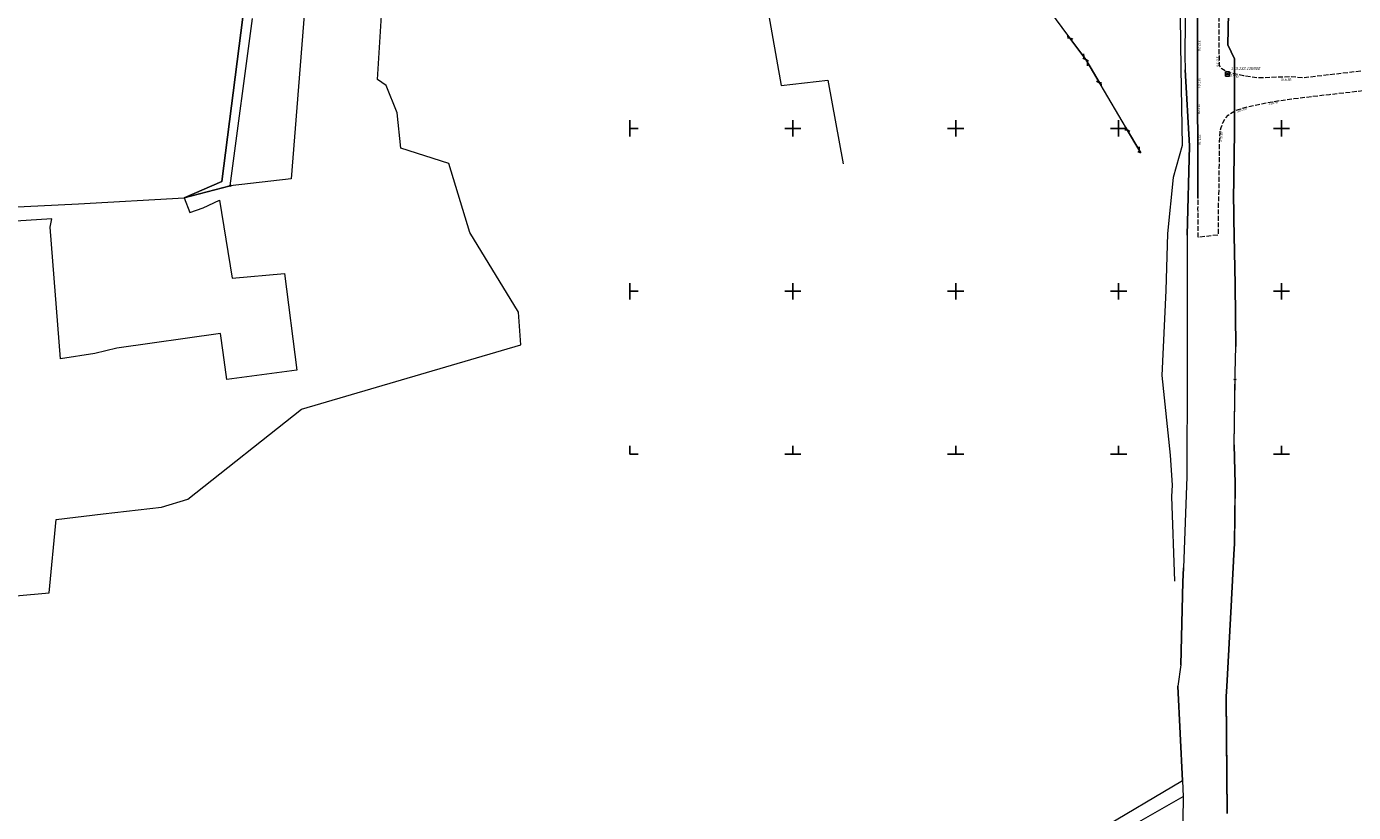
# Model space of a CAD drawing. Header units: metres. Extents: x 7423100 to 7431699, y 5527887 to 5533362.
# Tile 60 of 114: x 7428215 to 7428622, y 5529390 to 5529631. Entities that reach past the tile are written whole.
import ezdxf
from ezdxf.enums import TextEntityAlignment as Align

# ---------------------------------------------------------------- set-up
doc = ezdxf.new("R2010")
doc.units = ezdxf.units.M
doc.header["$MEASUREMENT"] = 0
for name, pattern in [('1.5_0.5', [2, 1.5, -0.5]), ('219-500', [0]), ('sutp_500', [0])]:
    doc.linetypes.add(name, pattern=pattern)
doc.layers.get('0').update_dxf_attribs({"color": 2, "linetype": 'CONTINUOUS', "lineweight": 5})
for name, color, linetype in [('202-punkt graniczny', 7, 'CONTINUOUS'), ('203-punkt graniczny', 7, 'CONTINUOUS'), ('218-kontur użytku gruntowego', 7, 'CONTINUOUS'), ('219-działka ewidencyjna', 7, 'CONTINUOUS'), ('jezdnia', 7, 'CONTINUOUS'), ('krawężnik', 7, 'CONTINUOUS'), ('pikieta sztuczna', 7, 'CONTINUOUS'), ('pikieta sztuczna-Atr2', 7, 'CONTINUOUS'), ('przewód gazowy', 7, 'CONTINUOUS'), ('przewód kanalizacyjny', 7, 'CONTINUOUS'), ('przewód telekomunikacyjny napowietrzny', 7, 'CONTINUOUS'), ('Szczegółowa osnowa geodezyjna pozioma', 7, 'CONTINUOUS'), ('Szczegółowa osnowa geodezyjna pozioma-Atr103', 7, 'CONTINUOUS'), ('Wstawianie ramki sekcyjnej z opisem', 7, 'CONTINUOUS')]:
    doc.layers.add(name, color=color, linetype=linetype)
doc.styles.get("Standard").update_dxf_attribs({"font": 'Working1250.shx', "width": 0.75})

# ---------------------------------------------------------------- blocks, each defined once
blk = doc.blocks.new('203')
at = {"linetype": 'Continuous', "lineweight": 0}
h = blk.add_hatch(color=0, dxfattribs=at)
edge = h.paths.add_edge_path()
edge.add_arc((0, 0), 0.045, 0, 360)
blk = doc.blocks.new('202')
at = {"color": 0, "linetype": 'Continuous', "lineweight": 0}
blk.add_circle((0, 0), 0.25, dxfattribs=at)
blk = doc.blocks.new('SUTP')
at = {"color": 0, "linetype": 'Continuous'}
for p, q in [((0, 0), (0.866, 0.5)), ((0, 0), (9.232, 0)), ((1.866, -0.5), (1, 0)), ((7.366, -0.5), (8.232, 0)), ((9.232, 0), (8.366, 0.5))]:
    blk.add_line(p, q, dxfattribs=at)
blk = doc.blocks.new('PW01')
at = {"linetype": 'Continuous', "lineweight": 13}
h = blk.add_hatch(color=0, dxfattribs=at)
edge = h.paths.add_edge_path()
edge.add_arc((0, 0), 0.045, 0, 360)
blk = doc.blocks.new('OSSP')
at = {"color": 0}
for p, q in [((-0.626, 0.625), (-0.626, -0.625)), ((-0.626, 0.625), (-0.626, -0.625)), ((0.624, 0.625), (-0.626, 0.625)), ((0.624, 0.625), (-0.626, 0.625)), ((0.3, 0), (-0.3, 0)), ((0.3, 0), (-0.3, 0)), ((0, -0.3), (0, 0.3)), ((0, -0.3), (0, 0.3)), ((0.624, -0.625), (0.624, 0.625)), ((0.624, -0.625), (0.624, 0.625)), ((-0.626, -0.625), (0.624, -0.625)), ((-0.626, -0.625), (0.624, -0.625))]:
    blk.add_line(p, q, dxfattribs=at)
blk = doc.blocks.new('RAMKA500K')
at = {"color": 0}
for p, q in [((0, 247.5), (0, 250)), ((0, 250), (2.5, 250)), ((47.5, 250), (52.5, 250)), ((50, 247.5), (50, 250)), ((97.5, 250), (102.5, 250)), ((100, 247.5), (100, 250)), ((147.5, 250), (152.5, 250)), ((150, 247.5), (150, 250)), ((197.5, 250), (202.5, 250)), ((200, 247.5), (200, 250)), ((247.5, 250), (252.5, 250)), ((250, 247.5), (250, 250)), ((297.5, 250), (302.5, 250)), ((300, 247.5), (300, 250)), ((347.5, 250), (352.5, 250)), ((350, 247.5), (350, 250)), ((397.5, 250), (400, 250)), ((400, 247.5), (400, 250)), ((0, 197.5), (0, 202.5)), ((0, 200), (2.5, 200)), ((47.5, 200), (52.5, 200)), ((50, 197.5), (50, 202.5)), ((97.5, 200), (102.5, 200)), ((100, 197.5), (100, 202.5)), ((147.5, 200), (152.5, 200)), ((150, 197.5), (150, 202.5)), ((197.5, 200), (202.5, 200)), ((200, 197.5), (200, 202.5)), ((247.5, 200), (252.5, 200)), ((250, 197.5), (250, 202.5)), ((297.5, 200), (302.5, 200)), ((300, 197.5), (300, 202.5)), ((347.5, 200), (352.5, 200)), ((350, 197.5), (350, 202.5)), ((397.5, 200), (400, 200)), ((400, 197.5), (400, 202.5)), ((0, 147.5), (0, 152.5)), ((50, 147.5), (50, 152.5)), ((100, 147.5), (100, 152.5)), ((150, 147.5), (150, 152.5)), ((200, 147.5), (200, 152.5)), ((250, 147.5), (250, 152.5)), ((300, 147.5), (300, 152.5)), ((350, 147.5), (350, 152.5)), ((400, 147.5), (400, 152.5)), ((0, 150), (2.5, 150)), ((47.5, 150), (52.5, 150)), ((97.5, 150), (102.5, 150)), ((147.5, 150), (152.5, 150)), ((197.5, 150), (202.5, 150)), ((247.5, 150), (252.5, 150)), ((297.5, 150), (302.5, 150)), ((347.5, 150), (352.5, 150)), ((397.5, 150), (400, 150)), ((0, 97.5), (0, 102.5)), ((50, 97.5), (50, 102.5)), ((100, 97.5), (100, 102.5)), ((150, 97.5), (150, 102.5)), ((200, 97.5), (200, 102.5)), ((250, 97.5), (250, 102.5)), ((300, 97.5), (300, 102.5)), ((350, 97.5), (350, 102.5)), ((400, 97.5), (400, 102.5)), ((0, 100), (2.5, 100)), ((47.5, 100), (52.5, 100)), ((97.5, 100), (102.5, 100)), ((147.5, 100), (152.5, 100)), ((197.5, 100), (202.5, 100)), ((247.5, 100), (252.5, 100)), ((297.5, 100), (302.5, 100)), ((347.5, 100), (352.5, 100)), ((397.5, 100), (400, 100)), ((0, 47.5), (0, 52.5)), ((0, 50), (2.5, 50)), ((47.5, 50), (52.5, 50)), ((50, 47.5), (50, 52.5)), ((97.5, 50), (102.5, 50)), ((100, 47.5), (100, 52.5)), ((147.5, 50), (152.5, 50)), ((150, 47.5), (150, 52.5)), ((197.5, 50), (202.5, 50)), ((200, 47.5), (200, 52.5)), ((247.5, 50), (252.5, 50)), ((250, 47.5), (250, 52.5)), ((297.5, 50), (302.5, 50)), ((300, 47.5), (300, 52.5)), ((347.5, 50), (352.5, 50)), ((350, 47.5), (350, 52.5)), ((397.5, 50), (400, 50)), ((400, 47.5), (400, 52.5)), ((0, 0), (0, 2.5)), ((0, 0), (2.5, 0)), ((47.5, 0), (52.5, 0)), ((50, 0), (50, 2.5)), ((97.5, 0), (102.5, 0)), ((100, 0), (100, 2.5)), ((147.5, 0), (152.5, 0)), ((150, 0), (150, 2.5)), ((197.5, 0), (202.5, 0)), ((200, 0), (200, 2.5)), ((247.5, 0), (252.5, 0)), ((250, 0), (250, 2.5)), ((297.5, 0), (302.5, 0)), ((300, 0), (300, 2.5)), ((347.5, 0), (352.5, 0)), ((350, 0), (350, 2.5)), ((397.5, 0), (400, 0)), ((400, 0), (400, 2.5))]:
    blk.add_line(p, q, dxfattribs=at)

msp = doc.modelspace()

# ---------------------------------------------------------------- linework, layer by layer
at = {"layer": '218-kontur użytku gruntowego', "color": 3, "linetype": 'Continuous', "lineweight": 18, "flags": 128}
for points in [[(7428570.6, 5529654.72), (7428570.3, 5529622.31)], [(7428301.04, 5529647.78), (7428295.98, 5529584.52)], [(7428583.57, 5529625.63), (7428584.05, 5529650.03)], [(7428322.51, 5529614.97), (7428323.91, 5529637.95)], [(7428281.17, 5529634.12), (7428274.72, 5529583.71)], [(7428274.72, 5529583.71), (7428281.17, 5529634.12)], [(7428277.33, 5529582.39), (7428284.15, 5529633.74)], [(7428570.3, 5529622.31), (7428570.4, 5529617.95)], [(7428585.52, 5529621.35), (7428583.57, 5529625.63)], [(7428585.53, 5529598.94), (7428585.52, 5529621.35)], [(7428325.19, 5529613.13), (7428322.51, 5529614.97)], [(7428570.4, 5529617.95), (7428571.75, 5529594.63)], [(7428328.52, 5529604.72), (7428325.19, 5529613.13)], [(7428329.7, 5529593.92), (7428328.52, 5529604.72)], [(7428585.31, 5529577.96), (7428585.53, 5529598.94)], [(7428344.39, 5529589.24), (7428329.7, 5529593.92)], [(7428571.75, 5529594.63), (7428571.01, 5529567.24)], [(7428350.86, 5529568.06), (7428344.39, 5529589.24)], [(7428274.72, 5529583.71), (7428263.13, 5529578.67)], [(7428263.13, 5529578.67), (7428274.72, 5529583.71)], [(7428263.13, 5529578.67), (7428277.33, 5529582.39)], [(7428277.33, 5529582.39), (7428263.13, 5529578.67)], [(7428295.98, 5529584.52), (7428277.33, 5529582.39)], [(7428230.73, 5529576.83), (7428263.13, 5529578.67)], [(7428263.13, 5529578.67), (7428264.89, 5529574.19)], [(7428269.02, 5529575.64), (7428274, 5529577.92)], [(7428274, 5529577.92), (7428277.87, 5529554.01)], [(7428585.35, 5529575.42), (7428585.31, 5529577.96)], [(7428174.33, 5529574.06), (7428230.73, 5529576.83)], [(7428264.89, 5529574.19), (7428269.02, 5529575.64)], [(7428585.4, 5529572.16), (7428585.35, 5529575.42)], [(7428222.59, 5529572.2), (7428195.5, 5529570.46)], [(7428222.06, 5529569.64), (7428222.59, 5529572.2)], [(7428225.23, 5529529.24), (7428222.06, 5529569.64)], [(7428585.73, 5529552.08), (7428585.4, 5529572.16)], [(7428365.76, 5529543.55), (7428350.86, 5529568.06)], [(7428571.01, 5529567.24), (7428571.05, 5529525.19)], [(7428277.87, 5529554.01), (7428293.94, 5529555.46)], [(7428293.94, 5529555.46), (7428297.71, 5529525.78)], [(7428585.97, 5529533.02), (7428585.73, 5529552.08)], [(7428366.46, 5529533.59), (7428365.76, 5529543.55)], [(7428274.3, 5529537.02), (7428242.5, 5529532.54)], [(7428275.1, 5529531.19), (7428274.3, 5529537.02)], [(7428242.5, 5529532.54), (7428235.76, 5529530.89)], [(7428299.23, 5529513.81), (7428366.46, 5529533.59)], [(7428585.8, 5529524.93), (7428585.97, 5529533.02)], [(7428235.76, 5529530.89), (7428225.23, 5529529.24)], [(7428276.23, 5529522.92), (7428275.1, 5529531.19)], [(7428297.71, 5529525.78), (7428276.23, 5529522.92)], [(7428571.05, 5529525.19), (7428570.93, 5529493.02)], [(7428585.74, 5529522.9), (7428585.8, 5529524.93)], [(7428585.71, 5529520.24), (7428585.74, 5529522.9)], [(7428585.5, 5529502.82), (7428585.67, 5529516.66)], [(7428585.67, 5529516.66), (7428585.71, 5529520.24)], [(7428264.34, 5529486.16), (7428299.23, 5529513.81)], [(7428585.76, 5529490.91), (7428585.5, 5529502.82)], [(7428570.93, 5529493.02), (7428569.9, 5529465.08)], [(7428585.53, 5529472.56), (7428585.73, 5529488.19)], [(7428585.73, 5529488.19), (7428585.76, 5529490.91)], [(7428238.36, 5529481.61), (7428256.24, 5529483.65)], [(7428256.24, 5529483.65), (7428264.34, 5529486.16)], [(7428221.78, 5529457.37), (7428223.89, 5529479.96)], [(7428223.89, 5529479.96), (7428238.36, 5529481.61)], [(7428585.32, 5529469.13), (7428585.53, 5529472.56)], [(7428584.5, 5529453.28), (7428585.32, 5529469.13)], [(7428569.9, 5529465.08), (7428569.74, 5529460.74)], [(7428569.74, 5529460.74), (7428569.05, 5529435.26)], [(7428052.31, 5529442.19), (7428221.78, 5529457.37)], [(7428583.2, 5529428.67), (7428584.5, 5529453.28)], [(7428569.05, 5529435.26), (7428568.18, 5529428.79)], [(7428568.18, 5529428.79), (7428569.63, 5529399.72)], [(7428583.04, 5529425.61), (7428583.2, 5529428.67)], [(7428583.12, 5529413.13), (7428583.04, 5529425.61)], [(7428583.3, 5529389.65), (7428583.12, 5529413.13)], [(7428569.63, 5529399.72), (7428543.77, 5529384.36)], [(7428545.49, 5529380.97), (7428569.77, 5529394.87)], [(7428569.77, 5529394.87), (7428569.24, 5529351.73)]]:
    msp.add_lwpolyline(points, dxfattribs=at)
at = {"layer": '219-działka ewidencyjna', "color": 7, "linetype": '219-500', "lineweight": 18, "flags": 128}
for points in [[(7428570.6, 5529654.72), (7428570.3, 5529622.31)], [(7428584.05, 5529650.03), (7428583.57, 5529625.63)], [(7428281.17, 5529634.12), (7428274.72, 5529583.71)], [(7428277.33, 5529582.39), (7428284.15, 5529633.74)], [(7428570.3, 5529622.31), (7428570.4, 5529617.95)], [(7428583.57, 5529625.63), (7428585.52, 5529621.35)], [(7428585.52, 5529621.35), (7428585.53, 5529598.94)], [(7428571.75, 5529594.63), (7428570.4, 5529617.95)], [(7428585.53, 5529598.94), (7428585.31, 5529577.96)], [(7428571.01, 5529567.24), (7428571.75, 5529594.63)], [(7428263.13, 5529578.67), (7428274.72, 5529583.71)], [(7428263.13, 5529578.67), (7428277.33, 5529582.39)], [(7428585.31, 5529577.96), (7428585.35, 5529575.42)], [(7428585.35, 5529575.42), (7428585.4, 5529572.16)], [(7428585.4, 5529572.16), (7428585.73, 5529552.08)], [(7428571.01, 5529567.24), (7428571.05, 5529525.19)], [(7428585.73, 5529552.08), (7428585.97, 5529533.02)], [(7428585.8, 5529524.93), (7428585.97, 5529533.02)], [(7428571.05, 5529525.19), (7428570.93, 5529493.02)], [(7428585.74, 5529522.9), (7428585.8, 5529524.93)], [(7428585.5, 5529502.82), (7428585.74, 5529522.9)], [(7428585.5, 5529502.82), (7428585.76, 5529490.91)], [(7428570.93, 5529493.02), (7428569.9, 5529465.08)], [(7428585.76, 5529490.91), (7428585.53, 5529472.56)], [(7428585.53, 5529472.56), (7428585.32, 5529469.13)], [(7428585.32, 5529469.13), (7428584.5, 5529453.28)], [(7428569.74, 5529460.74), (7428569.9, 5529465.08)], [(7428569.05, 5529435.26), (7428569.74, 5529460.74)], [(7428584.5, 5529453.28), (7428583.2, 5529428.67)], [(7428569.05, 5529435.26), (7428568.18, 5529428.79)], [(7428569.63, 5529399.72), (7428568.18, 5529428.79)], [(7428583.2, 5529428.67), (7428583.04, 5529425.61)], [(7428583.04, 5529425.61), (7428583.3, 5529389.65)], [(7428569.63, 5529399.72), (7428569.77, 5529394.87)], [(7428569.77, 5529394.87), (7428569.24, 5529351.73)]]:
    msp.add_lwpolyline(points, dxfattribs=at)
at = {"layer": 'jezdnia', "color": 7, "linetype": '1.5_0.5', "lineweight": 18, "flags": 128}
msp.add_lwpolyline([(7428749.74, 5529629.12), (7428745.97, 5529628.93), (7428745.08, 5529628.9), (7428730.71, 5529627.97), (7428726.85, 5529627.73), (7428719.83, 5529627.29), (7428715.2, 5529627.01), (7428707.05, 5529626.4), (7428701.3, 5529625.89), (7428688.2, 5529624.7), (7428682.57, 5529624.18), (7428669.16, 5529622.79), (7428660.16, 5529621.76), (7428652.78, 5529620.87), (7428650.62, 5529620.53), (7428644.44, 5529619.74), (7428633.96, 5529618.66), (7428606.69, 5529615.51), (7428602.86, 5529615.84), (7428593.06, 5529615.47), (7428588.3, 5529616.11), (7428583.78, 5529617.16), (7428581.7, 5529618.24), (7428580.94, 5529619.32), (7428580.76, 5529640.44), (7428580.85, 5529641), (7428580.86, 5529647.98), (7428580.93, 5529655.59), (7428581.17, 5529667.58), (7428581.72, 5529687.04), (7428582.85, 5529713.23), (7428583.06, 5529719.38), (7428584.12, 5529738.25), (7428584.62, 5529745.55), (7428585.82, 5529762.72), (7428586.16, 5529768.17), (7428587.34, 5529788), (7428587.7, 5529798.11), (7428581.67, 5529798.27), (7428580.91, 5529784.94), (7428578.84, 5529753.1), (7428577.18, 5529727.56), (7428576.99, 5529720.44), (7428576.78, 5529719.65), (7428576.47, 5529718.18), (7428576.19, 5529710.14), (7428575.81, 5529700.94), (7428575.39, 5529686.38), (7428574.76, 5529669.31), (7428574.52, 5529655.41), (7428574.26, 5529644.54), (7428574.25, 5529638.35), (7428574.24, 5529623.9), (7428574.24, 5529617.59), (7428574.23, 5529615.92), (7428574.24, 5529607.58), (7428574.28, 5529594.8), (7428574.35, 5529578.53), (7428574.26, 5529575.31), (7428574.32, 5529566.67), (7428580.67, 5529567.35), (7428580.64, 5529575.18), (7428580.86, 5529582.81), (7428580.97, 5529595.75), (7428581.13, 5529598.76), (7428581.46, 5529600.31), (7428581.98, 5529601.66), (7428582.69, 5529602.96), (7428583.65, 5529604.05), (7428584.81, 5529604.92), (7428586.11, 5529605.57), (7428588.02, 5529606.19), (7428589.98, 5529606.72), (7428592.9, 5529607.37), (7428595.85, 5529607.96), (7428598.8, 5529608.44), (7428603.76, 5529609.16), (7428605.76, 5529609.38), (7428614.68, 5529610.43), (7428628.62, 5529612.02), (7428643.51, 5529613.78), (7428650.43, 5529614.58), (7428659.42, 5529615.64), (7428666.35, 5529616.42), (7428674.32, 5529617.24), (7428683.27, 5529618.1), (7428694.23, 5529619.13), (7428701.2, 5529619.78), (7428706.21, 5529620.18), (7428715.14, 5529620.85), (7428726.12, 5529621.5), (7428739.1, 5529622.36), (7428748.07, 5529622.9), (7428778.02, 5529624.83), (7428790.4, 5529625.66), (7428800.03, 5529626.33), (7428810.03, 5529627.1), (7428814, 5529627.46), (7428818.98, 5529628.06), (7428824.9, 5529629.02), (7428828.86, 5529629.73), (7428837.69, 5529631.46), (7428845.57, 5529633.02), (7428854.38, 5529634.82), (7428854.59, 5529640.92), (7428842.27, 5529638.37), (7428828.23, 5529635.7), (7428816.75, 5529633.79), (7428813.93, 5529633.63), (7428808.63, 5529633.15), (7428798.02, 5529632.3), (7428787.53, 5529631.6), (7428779.88, 5529631.04), (7428775.22, 5529630.73), (7428774.26, 5529630.64), (7428766.55, 5529630.15), (7428762.9, 5529629.92), (7428752.24, 5529629.35), (7428751.35, 5529629.23)], close=True, dxfattribs=at)
at = {"layer": 'krawężnik', "color": 7, "linetype": 'Continuous', "lineweight": 25, "flags": 128}
msp.add_lwpolyline([(7428574.35, 5529578.53), (7428574.28, 5529594.8), (7428574.24, 5529607.58), (7428574.23, 5529615.92), (7428574.24, 5529617.59), (7428574.24, 5529623.9), (7428574.25, 5529638.35), (7428574.26, 5529644.54), (7428574.52, 5529655.41), (7428574.76, 5529669.31), (7428575.39, 5529686.38), (7428575.81, 5529700.94), (7428576.19, 5529710.14), (7428576.47, 5529718.18)], dxfattribs=at)
at = {"layer": 'przewód gazowy', "color": 52, "linetype": 'Continuous', "lineweight": 18, "flags": 128}
msp.add_lwpolyline([(7428568.18, 5529725.11), (7428567.29, 5529723.35), (7428559.56, 5529707.61), (7428566.52, 5529702.22), (7428567.14, 5529692.02), (7428568.19, 5529664.97), (7428568.88, 5529634.11), (7428569.09, 5529618.35), (7428569.46, 5529594.69), (7428566.71, 5529584.89), (7428564.99, 5529567.77), (7428564.53, 5529550.27), (7428563.26, 5529524.13), (7428565.84, 5529499.64), (7428566.41, 5529490.48), (7428566.24, 5529486.96), (7428567.11, 5529461)], dxfattribs=at)
at = {"layer": 'przewód kanalizacyjny', "color": 34, "linetype": 'Continuous', "lineweight": 18, "flags": 128}
msp.add_lwpolyline([(7428556.14, 5529727.2), (7428549.45, 5529727.79), (7428547.06, 5529727.71), (7428541.14, 5529724.57), (7428507.92, 5529711.29), (7428478.84, 5529701.31), (7428464.46, 5529697.08), (7428433.76, 5529688.27), (7428440.43, 5529647.31), (7428446.44, 5529613.12), (7428460.76, 5529614.76), (7428465.5, 5529589.14)], dxfattribs=at)
at = {"layer": 'przewód telekomunikacyjny napowietrzny', "color": 30, "linetype": 'sutp_500', "lineweight": 18, "flags": 128}
for points in [[(7428539.91, 5529621.11), (7428509.14, 5529662.86)], [(7428556.79, 5529592.44), (7428539.91, 5529621.11)]]:
    msp.add_lwpolyline(points, dxfattribs=at)

# ---------------------------------------------------------------- block references
at = {"layer": '202-punkt graniczny', "color": 7, "linetype": 'Continuous', "lineweight": 18}
for p in [(7428277.33, 5529582.39), (7428585.74, 5529522.9)]:
    msp.add_blockref('202', p, dxfattribs=at)
at = {"layer": '203-punkt graniczny', "color": 7, "linetype": 'Continuous', "lineweight": 18}
for p in [(7428570.3, 5529622.31), (7428583.57, 5529625.63), (7428585.52, 5529621.35), (7428570.4, 5529617.95), (7428585.53, 5529598.94), (7428571.75, 5529594.63), (7428274.72, 5529583.71), (7428263.13, 5529578.67), (7428585.31, 5529577.96), (7428585.35, 5529575.42), (7428585.4, 5529572.16), (7428571.01, 5529567.24), (7428585.73, 5529552.08), (7428585.97, 5529533.02), (7428571.05, 5529525.19), (7428585.8, 5529524.93), (7428585.5, 5529502.82), (7428570.93, 5529493.02), (7428585.76, 5529490.91), (7428585.53, 5529472.56), (7428585.32, 5529469.13), (7428569.9, 5529465.08), (7428569.74, 5529460.74), (7428584.5, 5529453.28), (7428569.05, 5529435.26), (7428568.18, 5529428.79), (7428583.2, 5529428.67), (7428583.04, 5529425.61), (7428569.63, 5529399.72), (7428569.77, 5529394.87)]:
    msp.add_blockref('203', p, dxfattribs=at)
at = {"layer": 'pikieta sztuczna', "color": 7, "linetype": 'Continuous', "lineweight": 13}
for p in [(7428574.24, 5529623.9), (7428580.94, 5529619.32), (7428574.23, 5529615.92), (7428583.78, 5529617.16), (7428602.86, 5529615.84), (7428574.24, 5529607.58), (7428595.85, 5529607.96), (7428586.11, 5529605.57), (7428574.28, 5529594.8), (7428580.97, 5529595.75)]:
    msp.add_blockref('PW01', p, dxfattribs=at)
at = {"layer": 'przewód telekomunikacyjny napowietrzny', "color": 30, "linetype": 'Continuous', "lineweight": 18}
for p, rotation in [((7428539.91, 5529621.11), 126.39), ((7428539.91, 5529621.11), 300.488), ((7428556.79, 5529592.44), 120.488)]:
    msp.add_blockref('SUTP', p, dxfattribs=dict(at, rotation=rotation))
at = {"layer": 'Szczegółowa osnowa geodezyjna pozioma', "color": 7, "linetype": 'Continuous', "lineweight": 18}
msp.add_blockref('OSSP', (7428583.41, 5529616.69), dxfattribs=at)
at = {"layer": 'Wstawianie ramki sekcyjnej z opisem', "color": 7, "linetype": 'Continuous', "lineweight": 13}
msp.add_blockref('RAMKA500K', (7428400, 5529500), dxfattribs=at)

# ---------------------------------------------------------------- texts
at = {"layer": 'pikieta sztuczna-Atr2', "color": 7, "width": 0.9}
for s, rotation, p in [('317.24', 269.96, (7428575.14, 5529627.02)), ('317.01', 270.068, (7428575.08, 5529615.5)), ('316.88', 17.983, (7428586.17, 5529605.59)), ('316.47', 9.241, (7428595.96, 5529607.98)), ('317.16', 270.179, (7428575.25, 5529598.1)), ('316.85', 86.957, (7428580.98, 5529595.89))]:
    msp.add_text(s, height=0.75, rotation=rotation, dxfattribs=at).set_placement(p, align=Align.TOP_LEFT)
for s, rotation, p in [('317.19', 270.488, (7428579.94, 5529622.15)), ('317.00', 346.922, (7428583.64, 5529616.15)), ('315.88', 2.162, (7428599.89, 5529614.5)), ('317.08', 270.179, (7428574.24, 5529607.5))]:
    msp.add_text(s, height=0.75, rotation=rotation, dxfattribs=at).set_placement(p)
at = {"layer": 'Szczegółowa osnowa geodezyjna pozioma-Atr103', "color": 7, "oblique": 15, "width": 0.9}
msp.add_text('173.132.126900', height=0.9, dxfattribs=at).set_placement((7428584.41, 5529617.69), align=Align.BOTTOM_LEFT)

doc.saveas('drawing.dxf')
